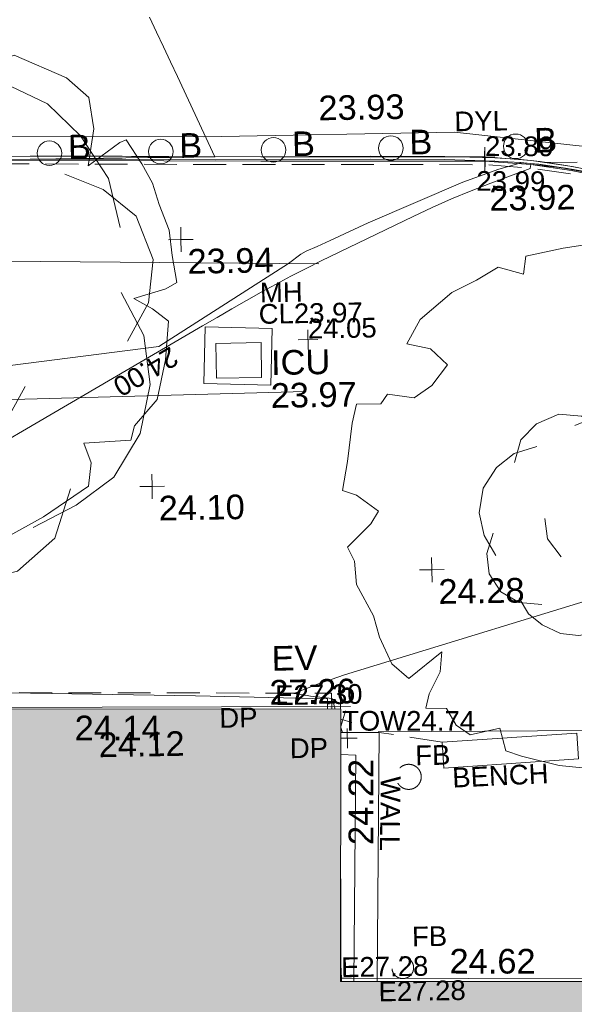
# Model space of a CAD drawing. Header units: millimetres. Extents: x -290717 to 520720, y -88450 to 287762.
# Tile 45 of 256: x -130024 to -121578, y -49527 to -34533. Entities that reach past the tile are written whole.
import ezdxf

# ---------------------------------------------------------------- set-up
doc = ezdxf.new("R2010")
doc.units = ezdxf.units.MM
doc.linetypes.add('IMPORT-DASHED _2_', pattern=[750, 500, -250])
doc.linetypes.add('IMPORT-UG_ELEC_STREET LIGHTING_QLB2 _2_', pattern=[2700, 1500, -300, 0, -250, 150, -300, 0, -200])
for name, color, linetype, lineweight, true_color in [('00_TOPO_BUILDING_OUTLINE', 5, 'Continuous', 9, 0x0000ff), ('00_TOPO_EAVE', 7, 'Continuous', 9, 0x666666), ('00_TOPO_FURN_BOLLARD', 7, 'Continuous', 9, 0x666666), ('00_TOPO_KERB_BOTTOM', 1, 'Continuous', 9, 0xff0000), ('00_TOPO_KERB_TOP', 7, 'Continuous', 9, 0xa500a5), ('00_TOPO_LEVEL_SPOT', 7, 'Continuous', 9, 0x666666), ('00_TOPO_SERV_IC', 5, 'Continuous', 9, 0x0000ff), ('00_TOPO_TREE', 7, 'Continuous', 9, 0x666666), ('00_UAV_BUILDING_OUTLINE', 5, 'Continuous', 9, 0x0000ff), ('00_UAV_CONCRETE', 9, 'Continuous', 9, 0x808080), ('00_UAV_FORM_LINES', 7, 'Continuous', 9, 0x666666), ('01_DTM_CONTOUR_MNR', 7, 'Continuous', 9, 0xa5a552), ('12333-PUM-2D-U-0001-C01 - Rev2_REVIT IMPORT_dwg', 7, 'Continuous', 9, 0x767676), ('A_RHA_Line', 7, 'Continuous', 9, 0x00a600), ('BENCH', 7, 'Continuous', 9, 0x00a5a5), ('BENCH_TXT', 7, 'Continuous', 9, 0x00a5a5), ('CONTOURS_INDEX', 4, 'Continuous', 9, 0x00ffff), ('CONTOURS_INDEX_LVL', 4, 'Continuous', 9, 0x00ffff), ('CONTOURS_MINOR', 7, 'Continuous', 9, 0x00a5a5), ('DOWNPIPE_TXT', 7, 'Continuous', 9, 0x7fbfff), ('EAVE', 3, 'Continuous', 9, 0x00ff00), ('EAVE_LVL', 3, 'Continuous', 9, 0x00ff00), ('FLOWER_BED', 40, 'IMPORT-DASHED _2_', 9, 0xffbf00), ('FLOWER_BED_TXT', 40, 'Continuous', 9, 0xffbf00), ('KERB_BOTTOM', 7, 'Continuous', 9, 0x0000a5), ('KERB_BOTTOM_LVL', 7, 'Continuous', 9, 0x0000a5), ('KERB_TOP', 2, 'Continuous', 9, 0xffff00), ('KERB_TOP_LVL', 2, 'Continuous', 9, 0xffff00), ('MANHOLES', 7, 'Continuous', 9, 0xa50000), ('MANHOLES_LVL', 7, 'Continuous', 9, 0xa50000), ('MANHOLES_TXT', 7, 'Continuous', 9, 0xa50000), ('MARKINGS_DOUBLE_YELLOW', 7, 'Continuous', 9, 0xc0c0c0), ('MARKINGS_DOUBLE_YELLOW_TXT', 7, 'Continuous', 9, 0xc0c0c0), ('SPOT_HEIGHTS_LVL', 7, 'Continuous', 9, 0x00a500), ('TOP_OF_WALL_LEVEL', 7, 'Continuous', 9, 0xa500a5), ('TOP_OF_WALL_LEVEL_TXT', 7, 'Continuous', 9, 0xa500a5), ('TREE', 7, 'Continuous', 9, 0x00a500), ('WALL', 7, 'Continuous', 9, 0xa50000)]:
    doc.layers.add(name, color=color, linetype=linetype, lineweight=lineweight, true_color=true_color)
for name, color, linetype, lineweight in [('00_TOPO_DRIVE_WAY', 7, 'Continuous', 9), ('A_RHA_Detail', 7, 'Continuous', 9), ('CHANGE_OF_SURFACE', 7, 'IMPORT-DASHED _2_', 9), ('WALL_TXT', 7, 'Continuous', 9)]:
    doc.layers.add(name, color=color, linetype=linetype, lineweight=lineweight)
doc.styles.add('Arial_3', font='arial.ttf', dxfattribs={"height": 300})
doc.styles.add('Swis721 Lt BT_2', font='swissl.ttf', dxfattribs={"height": 375})

# ---------------------------------------------------------------- blocks, each defined once
blk = doc.blocks.new('12333-PUM-2D-U-0001-C01 - Rev2_REVIT IMPORT_dwg_CONIFEROUS_TREE-2077110-Site Location Plan Existing')
at = {"layer": '00_TOPO_TREE', "color": 254, "true_color": 0xcccccc, "flags": 128}
for points in [[(533778769, 725516288), (533778872, 725516632), (533779113, 725516873), (533779457, 725517011), (533779801, 725516976), (533780111, 725516770)], [(533779698, 725516838), (533779973, 725516942), (533780317, 725516976), (533780627, 725516907), (533780902, 725516770), (533781109, 725516563), (533781281, 725516288), (533781350, 725515978)], [(533778459, 725514877), (533778287, 725515187), (533778218, 725515531), (533778287, 725515909), (533778494, 725516219), (533778769, 725516426), (533779113, 725516529)], [(533781006, 725516322), (533781246, 725516219), (533781453, 725516047), (533781556, 725515772), (533781522, 725515496), (533781384, 725515256)], [(533780042, 725516150), (533780317, 725516047), (533780524, 725515875)], [(533781350, 725515565), (533781487, 725515290), (533781522, 725514980), (533781453, 725514671), (533781281, 725514395), (533781040, 725514223), (533780765, 725514086)], [(533779457, 725514843), (533779251, 725515118), (533779216, 725515428)], [(533779147, 725514120), (533778803, 725514154), (533778528, 725514326), (533778356, 725514602), (533778322, 725514911), (533778425, 725515221)], [(533780730, 725514980), (533780593, 725514739), (533780386, 725514567)], [(533781006, 725514326), (533780902, 725514017), (533780661, 725513810), (533780352, 725513741), (533780042, 725513879)], [(533780455, 725513948), (533780249, 725513776), (533779973, 725513673), (533779698, 725513638), (533779423, 725513673), (533779147, 725513810), (533778941, 725513982), (533778803, 725514223)]]:
    blk.add_lwpolyline(points, dxfattribs=at)
at = {"layer": '00_TOPO_TREE', "color": 254, "true_color": 0xcccccc}
blk.add_circle((533779904, 725515359), 106, dxfattribs=at)
blk = doc.blocks.new('12333-PUM-2D-U-0001-C01 - Rev2_REVIT IMPORT_dwg_CONIFEROUS_TREE-2077111-Site Location Plan Existing')
at = {"layer": '00_TOPO_TREE', "color": 254, "true_color": 0xcccccc, "flags": 128}
for points in [[(533766626, 725520719), (533766875, 725521545), (533767453, 725522124), (533768280, 725522455), (533769107, 725522372), (533769851, 725521876)], [(533768859, 725522041), (533769521, 725522290), (533770347, 725522372), (533771092, 725522207), (533771753, 725521876), (533772249, 725521380), (533772663, 725520719), (533772828, 725519974)], [(533765882, 725517328), (533765469, 725518073), (533765303, 725518899), (533765469, 725519809), (533765965, 725520553), (533766626, 725521049), (533767453, 725521297)], [(533772001, 725520801), (533772580, 725520553), (533773076, 725520140), (533773324, 725519478), (533773241, 725518817), (533772911, 725518238)], [(533769686, 725520388), (533770347, 725520140), (533770844, 725519726)], [(533772828, 725518982), (533773159, 725518321), (533773241, 725517576), (533773076, 725516832), (533772663, 725516171), (533772084, 725515757), (533771422, 725515427)], [(533768280, 725517246), (533767784, 725517907), (533767701, 725518651)], [(533767536, 725515509), (533766709, 725515592), (533766048, 725516005), (533765634, 725516667), (533765552, 725517411), (533765800, 725518155)], [(533771340, 725517576), (533771009, 725516998), (533770513, 725516584)], [(533772001, 725516005), (533771753, 725515261), (533771174, 725514765), (533770430, 725514600), (533769686, 725514930)], [(533770678, 725515096), (533770182, 725514682), (533769521, 725514434), (533768859, 725514352), (533768198, 725514434), (533767536, 725514765), (533767040, 725515179), (533766709, 725515757)]]:
    blk.add_lwpolyline(points, dxfattribs=at)
at = {"layer": '00_TOPO_TREE', "color": 254, "true_color": 0xcccccc}
blk.add_circle((533769355, 725518486), 255, dxfattribs=at)
blk = doc.blocks.new('12333-PUM-2D-U-0001-C01 - Rev2_REVIT IMPORT_dwg_MSL_Bollard_2-2077182-Site Location Plan Existing')
at = {"layer": '00_TOPO_FURN_BOLLARD', "color": 254, "true_color": 0xcccccc}
blk.add_circle((0, 0), 62.5, dxfattribs=at)
blk = doc.blocks.new('12333-PUM-2D-U-0001-C01 - Rev2_REVIT IMPORT_dwg_MSL_Eaves_SYM_1-V17-Site Location Plan Existing')
at = {"layer": '00_TOPO_EAVE', "color": 254, "true_color": 0xcccccc}
for p, q in [((-92, -282), (116, 357)), ((357, -116), (-86, 28))]:
    blk.add_line(p, q, dxfattribs=at)
blk = doc.blocks.new('12333-PUM-2D-U-0001-C01 - Rev2_REVIT IMPORT_dwg_MM-2077200-Site Location Plan Existing')
at = {"layer": '00_TOPO_LEVEL_SPOT', "color": 254, "true_color": 0xcccccc, "flags": 128}
for points in [[(500, 0), (0, 0), (0, 500)], [(0, -500), (0, 0), (-500, 0)]]:
    blk.add_lwpolyline(points, dxfattribs=at)
blk = doc.blocks.new('12333-PUM-2D-U-0001-C01 - Rev2_REVIT IMPORT_dwg_MGS62954_T2_Galway_ITM_3d_Rev1-2077680-Site Location Plan Existing')
at = {"layer": '00_TOPO_DRIVE_WAY', "color": 254, "true_color": 0xcccccc, "flags": 128}
blk.add_lwpolyline([(533783421, 725517477), (533783062, 725516558), (533782496, 725515357), (533781927, 725514493), (533781101, 725513088), (533780668, 725512178), (533776623, 725512225)], dxfattribs=at)
at = {"layer": '00_TOPO_KERB_BOTTOM', "color": 254, "true_color": 0xcccccc, "flags": 128}
blk.add_lwpolyline([(533767680, 725521138), (533768379, 725521128), (533770013, 725521100), (533771475, 725521083), (533772877, 725521059), (533774297, 725521022), (533775718, 725521002), (533776652, 725520991), (533777789, 725520967), (533778552, 725520931), (533778951, 725520901), (533779242, 725520865), (533779633, 725520796), (533780235, 725520674), (533780701, 725520533), (533781226, 725520314), (533781579, 725520101), (533781925, 725519851), (533782396, 725519387), (533782714, 725518971), (533782954, 725518612), (533783072, 725518409), (533783257, 725517949), (533783421, 725517477)], dxfattribs=at)
at = {"layer": '00_TOPO_KERB_TOP', "color": 254, "true_color": 0xcccccc, "flags": 128}
blk.add_lwpolyline([(533767698, 725521091), (533768378, 725521080), (533770012, 725521052), (533771474, 725521036), (533772876, 725521011), (533774296, 725520975), (533775718, 725520955), (533776651, 725520944), (533777788, 725520919), (533778550, 725520883), (533778947, 725520854), (533779235, 725520818), (533779624, 725520750), (533780223, 725520628), (533780685, 725520488), (533781204, 725520272), (533781553, 725520061), (533781895, 725519815), (533782360, 725519355), (533782675, 725518943), (533782914, 725518587), (533783030, 725518388), (533783212, 725517933), (533783377, 725517462)], dxfattribs=at)
at = {"layer": '00_TOPO_SERV_IC', "color": 254, "true_color": 0xcccccc}
for p, q in [((533774256, 725517650), (533774256, 725518183)), ((533774942, 725518183), (533774256, 725518183)), ((533774942, 725517650), (533774942, 725518183)), ((533774256, 725517650), (533774942, 725517650))]:
    blk.add_line(p, q, dxfattribs=at)
at = {"layer": '00_UAV_CONCRETE', "color": 254, "true_color": 0xcccccc, "flags": 128}
blk.add_lwpolyline([(533775857, 725512584), (533775861, 725512743), (533773849, 725512821), (533771023, 725512916), (533770295, 725512941), (533767038, 725513031), (533766025, 725513053), (533763105, 725513118), (533761027, 725513165), (533759813, 725513192), (533756142, 725513259), (533756028, 725513260), (533752549, 725513304), (533751029, 725513348), (533748905, 725513410), (533746031, 725513439), (533745548, 725513444), (533742515, 725513475), (533741032, 725513500), (533739474, 725513527), (533739466, 725513449), (533738578, 725513441)], dxfattribs=at)
at = {"layer": '00_UAV_FORM_LINES', "color": 254, "true_color": 0xcccccc, "flags": 128}
for points in [[(533775843, 725519367), (533769183, 725519540), (533763744, 725519687), (533758143, 725520042)], [(533757724, 725517049), (533761913, 725517292), (533766682, 725517340), (533775604, 725517425)]]:
    blk.add_lwpolyline(points, dxfattribs=at)
at = {"layer": '01_DTM_CONTOUR_MNR', "color": 254, "true_color": 0xcccccc, "flags": 128}
blk.add_lwpolyline([(533766774, 725517423), (533773384, 725518152), (533775380, 725519380), (533775571, 725519519), (533775655, 725519562), (533775820, 725519632), (533776020, 725519720), (533776604, 725519977), (533778055, 725520572), (533778611, 725520759), (533778950, 725520850), (533779217, 725520824), (533779551, 725520770), (533779622, 725520759), (533780083, 725520670)], dxfattribs=at)
for name in ['12333-PUM-2D-U-0001-C01 - Rev2_REVIT IMPORT_dwg_CONIFEROUS_TREE-2077111-Site Location Plan Existing', '12333-PUM-2D-U-0001-C01 - Rev2_REVIT IMPORT_dwg_CONIFEROUS_TREE-2077110-Site Location Plan Existing']:
    blk.add_blockref(name, (0, 0))
for name, p, xscale, yscale, zscale in [('12333-PUM-2D-U-0001-C01 - Rev2_REVIT IMPORT_dwg_MSL_Bollard_2-2077182-Site Location Plan Existing', (533771771, 725521122), 3, 3, 3), ('12333-PUM-2D-U-0001-C01 - Rev2_REVIT IMPORT_dwg_MSL_Bollard_2-2077182-Site Location Plan Existing', (533773466, 725521117), 3, 3, 3), ('12333-PUM-2D-U-0001-C01 - Rev2_REVIT IMPORT_dwg_MSL_Bollard_2-2077182-Site Location Plan Existing', (533775183, 725521113), 3, 3, 3), ('12333-PUM-2D-U-0001-C01 - Rev2_REVIT IMPORT_dwg_MSL_Bollard_2-2077182-Site Location Plan Existing', (533776970, 725521108), 3, 3, 3), ('12333-PUM-2D-U-0001-C01 - Rev2_REVIT IMPORT_dwg_MSL_Bollard_2-2077182-Site Location Plan Existing', (533778872, 725521103), 3, 3, 3), ('12333-PUM-2D-U-0001-C01 - Rev2_REVIT IMPORT_dwg_MM-2077200-Site Location Plan Existing', (533773750, 725519772), 0.375, 0.375, 0.375), ('12333-PUM-2D-U-0001-C01 - Rev2_REVIT IMPORT_dwg_MM-2077200-Site Location Plan Existing', (533773245, 725516022), 0.375, 0.375, 0.375), ('12333-PUM-2D-U-0001-C01 - Rev2_REVIT IMPORT_dwg_MM-2077200-Site Location Plan Existing', (533777482, 725514679), 0.375, 0.375, 0.375), ('12333-PUM-2D-U-0001-C01 - Rev2_REVIT IMPORT_dwg_MSL_Eaves_SYM_1-V17-Site Location Plan Existing', (533776089, 725512419), 0.375, 0.375, 0.375)]:
    blk.add_blockref(name, p, dxfattribs=dict(xscale=xscale, yscale=yscale, zscale=zscale))
at = {"layer": '00_TOPO_BUILDING_OUTLINE', "color": 251, "true_color": 0x666666, "insert": (533772362, 725512287), "char_height": 375, "width": 1495.9, "attachment_point": 1, "line_spacing_factor": 1.005062, "style": 'Swis721 Lt BT_2'}
blk.add_mtext('24.12', dxfattribs=at)
at = {"layer": '00_TOPO_EAVE', "char_height": 375, "attachment_point": 1, "line_spacing_factor": 1.005062, "style": 'Swis721 Lt BT_2'}
for s, insert, width in [('EV', (533775019, 725513558), 736.08), ('27.26', (533774977, 725513042), 1495.9)]:
    blk.add_mtext(s, dxfattribs=dict(at, insert=insert, width=width))
at = {"layer": '00_TOPO_FURN_BOLLARD', "char_height": 375, "width": 398.91, "attachment_point": 1, "line_spacing_factor": 1.005062, "style": 'Swis721 Lt BT_2'}
for insert in [(533772054, 725521396), (533773749, 725521391), (533775466, 725521387), (533777253, 725521382), (533779154, 725521377)]:
    blk.add_mtext('B', dxfattribs=dict(at, insert=insert))
at = {"layer": '00_TOPO_KERB_BOTTOM', "color": 251, "true_color": 0x666666, "insert": (533778456, 725520503), "char_height": 375, "width": 1495.9, "attachment_point": 1, "line_spacing_factor": 1.005062, "style": 'Swis721 Lt BT_2'}
blk.add_mtext('23.92', dxfattribs=at)
at = {"layer": '00_TOPO_KERB_TOP', "color": 251, "true_color": 0x666666, "insert": (533775878, 725521926), "char_height": 375, "width": 1495.9, "attachment_point": 1, "line_spacing_factor": 1.005062, "style": 'Swis721 Lt BT_2'}
blk.add_mtext('23.93', dxfattribs=at)
at = {"layer": '00_TOPO_LEVEL_SPOT', "char_height": 375, "width": 1495.9, "attachment_point": 1, "line_spacing_factor": 1.005062, "style": 'Swis721 Lt BT_2'}
for s, insert in [('23.94', (533773845, 725519625)), ('24.10', (533773340, 725515875)), ('24.28', (533777577, 725514531))]:
    blk.add_mtext(s, dxfattribs=dict(at, insert=insert))
at = {"layer": '00_TOPO_SERV_IC', "color": 251, "true_color": 0x666666, "char_height": 375, "attachment_point": 1, "line_spacing_factor": 1.005062, "style": 'Swis721 Lt BT_2'}
for s, insert, width in [('ICU', (533775089, 725518061), 1021.01), ('23.97', (533775075, 725517560), 1495.9)]:
    blk.add_mtext(s, dxfattribs=dict(at, insert=insert, width=width))
at = {"layer": '00_UAV_BUILDING_OUTLINE', "color": 251, "true_color": 0x666666, "char_height": 375, "width": 1495.9, "attachment_point": 1, "line_spacing_factor": 1.005062, "style": 'Swis721 Lt BT_2'}
for s, insert, rotation in [('24.14', (533772005, 725512551), 358.9593), ('24.22', (533776141, 725510510), 88.9593), ('24.62', (533777651, 725508901), 358.9593)]:
    blk.add_mtext(s, dxfattribs=dict(at, insert=insert, rotation=rotation))
blk = doc.blocks.new('12333-PUM-2D-U-0001-C01 - Rev2_REVIT IMPORT_dwg_SPOT-V218-Site Location Plan Existing')
at = {"layer": 'TOP_OF_WALL_LEVEL', "color": 254, "true_color": 0xe1aae1}
for p, q in [((0, 500), (0, -500)), ((-333, 0), (500, 0))]:
    blk.add_line(p, q, dxfattribs=at)
blk = doc.blocks.new('12333-PUM-2D-U-0001-C01 - Rev2_REVIT IMPORT_dwg_TREE_1-V219-Site Location Plan Existing')
at = {"layer": 'TREE', "color": 9, "true_color": 0xaae1aa, "flags": 128}
blk.add_lwpolyline([(-230.614, 433.535), (-189.325, 457.704), (-140.987, 443.605), (-135.952, 477.845), (-64.451, 491.944), (-6.042, 500), (11.078, 490.937), (25.176, 449.648), (38.268, 405.337), (110.775, 421.45), (190.332, 451.662), (289.023, 406.344), (331.319, 368.077), (339.376, 308.661), (327.291, 238.167), (388.721, 281.47), (400.806, 286.506), (430.01, 240.181), (449.144, 202.92), (461.229, 162.638), (479.355, 113.293), (484.391, 64.955), (492.447, 13.595), (471.299, 1.511), (409.869, -15.609), (445.116, -35.75), (475.327, -59.919), (468.278, -133.434), (451.158, -208.963), (406.848, -258.308), (399.799, -285.498), (310.171, -289.527), (323.263, -326.788), (317.221, -371.098), (230.614, -428.499), (160.121, -465.76), (94.663, -457.704), (66.465, -489.93), (-26.183, -500), (-89.627, -492.951), (-161.128, -473.817), (-190.332, -462.739), (-201.41, -419.436), (-257.805, -431.521), (-283.988, -412.387), (-302.115, -380.161), (-341.39, -379.154), (-334.34, -351.964), (-313.192, -310.675), (-309.164, -272.407), (-372.608, -321.752), (-404.834, -293.555), (-426.989, -242.195), (-438.066, -201.913), (-469.285, -141.49), (-472.306, -97.18), (-485.398, -69.99), (-440.081, -26.687), (-424.975, -2.518), (-466.264, 28.701), (-492.447, 37.764), (-482.377, 93.152), (-472.306, 165.66), (-463.243, 201.913), (-416.918, 201.913), (-403.827, 220.04), (-353.474, 211.984), (-319.235, 235.146), (-289.023, 273.414), (-320.242, 304.632), (-365.559, 314.703), (-339.376, 361.027), (-277.946, 411.38)], close=True, dxfattribs=at)
blk = doc.blocks.new('12333-PUM-2D-U-0001-C01 - Rev2_REVIT IMPORT_dwg_SPOT-V229-Site Location Plan Existing')
at = {"layer": 'EAVE_LVL', "color": 81, "true_color": 0xaaffaa}
for p, q in [((-8, 0), (500, 0)), ((0, 417), (0, -148))]:
    blk.add_line(p, q, dxfattribs=at)
blk = doc.blocks.new('12333-PUM-2D-U-0001-C01 - Rev2_REVIT IMPORT_dwg_SPOT-V230-Site Location Plan Existing')
at = {"layer": 'EAVE_LVL', "color": 81, "true_color": 0xaaffaa}
for p, q in [((0, 500), (0, -163)), ((-34, 0), (500, 0))]:
    blk.add_line(p, q, dxfattribs=at)
blk = doc.blocks.new('12333-PUM-2D-U-0001-C01 - Rev2_REVIT IMPORT_dwg_SPOT-V231-Site Location Plan Existing')
at = {"layer": 'EAVE_LVL', "color": 81, "true_color": 0xaaffaa}
for p, q in [((0, 500), (0, -127)), ((-500, 0), (500, 0))]:
    blk.add_line(p, q, dxfattribs=at)
blk = doc.blocks.new('12333-PUM-2D-U-0001-C01 - Rev2_REVIT IMPORT_dwg_SPOT-2077770-Site Location Plan Existing')
at = {"layer": 'KERB_BOTTOM_LVL', "color": 9, "true_color": 0xaaaae1}
for p, q in [((0, 500), (0, -500)), ((-500, 0), (500, 0))]:
    blk.add_line(p, q, dxfattribs=at)
blk = doc.blocks.new('12333-PUM-2D-U-0001-C01 - Rev2_REVIT IMPORT_dwg_SPOT-2077810-Site Location Plan Existing')
at = {"layer": 'KERB_TOP_LVL', "color": 51, "true_color": 0xffffaa}
for p, q in [((0, 500), (0, -500)), ((-500, 0), (500, 0))]:
    blk.add_line(p, q, dxfattribs=at)
blk = doc.blocks.new('12333-PUM-2D-U-0001-C01 - Rev2_REVIT IMPORT_dwg_SPOT-2077775-Site Location Plan Existing')
at = {"layer": 'SPOT_HEIGHTS_LVL', "color": 9, "true_color": 0xaae1aa}
for p, q in [((0, 500), (0, -500)), ((-500, 0), (500, 0))]:
    blk.add_line(p, q, dxfattribs=at)
blk = doc.blocks.new('12333-PUM-2D-U-0001-C01 - Rev2_REVIT IMPORT_dwg-1620468-Site Location Plan Existing')
at = {"layer": 'BENCH', "color": 254, "true_color": 0xaae1e1, "flags": 128}
blk.add_lwpolyline([(136533, -104199), (138586, -104096), (138566, -103702), (136513, -103804)], close=True, dxfattribs=at)
at = {"layer": 'CHANGE_OF_SURFACE', "color": 253, "true_color": 0xaaaaaa}
blk.add_line((136513, -103804), (135558, -103639), dxfattribs=at)
at = {"layer": 'CHANGE_OF_SURFACE', "color": 253, "true_color": 0xaaaaaa, "flags": 128}
for points in [[(97666, -98436), (97957, -98067), (98176, -97794), (98567, -97428), (99133, -96937), (99549, -96595), (100102, -96163), (100450, -95887), (101065, -95398), (102155, -94556), (102457, -94342), (104545, -94385), (108539, -94469), (113452, -94513), (118692, -94673), (123079, -94754), (127999, -94841), (133904, -94962), (137314, -95022), (138010, -95088), (138622, -95187), (139110, -95298), (139677, -95457), (140183, -95666), (140662, -95984), (141246, -96532), (141712, -97124), (142036, -97862), (142218, -98390), (142014, -98961), (141892, -99280), (141685, -99740), (141476, -100165), (141253, -100548), (140959, -100981), (140643, -101395), (140416, -101748), (140170, -102223), (139981, -102596), (139408, -103693), (139471, -103726)], [(138224, -95004), (150685, -95122), (166990, -95507)], [(134841, -103271), (134843, -103028), (126720, -102873), (119869, -102718), (111028, -102508), (97534, -102177), (97592, -100144)]]:
    blk.add_lwpolyline(points, dxfattribs=at)
at = {"layer": 'CONTOURS_INDEX', "color": 131, "true_color": 0xaaffff, "flags": 128}
blk.add_lwpolyline([(127224, -100632), (132975, -97403), (133200, -97277), (133426, -97152), (133652, -97028), (133879, -96905), (134107, -96785), (134336, -96668), (134568, -96554), (134801, -96444), (136211, -95791), (136505, -95660), (136801, -95534), (137100, -95417), (137401, -95306), (138008, -95091), (138018, -95031), (138496, -95093), (138633, -95116), (138837, -95154)], dxfattribs=at)
at = {"layer": 'CONTOURS_MINOR', "color": 254, "true_color": 0xaae1e1}
blk.add_line((134997, -103629), (134975, -103551), dxfattribs=at)
at = {"layer": 'CONTOURS_MINOR', "color": 254, "true_color": 0xaae1e1, "flags": 128}
for points in [[(128838, -94811), (131172, -94821), (131512, -94822), (131851, -94824), (132190, -94825), (132529, -94827), (133208, -94831), (132660, -93600), (132558, -93372), (132457, -93143), (132355, -92915), (132252, -92687)], [(134894, -103272), (134848, -103111), (134573, -103075), (134522, -103067), (134471, -103059), (134420, -103050), (134369, -103041), (134268, -103021), (134633, -102888), (134735, -102852), (134838, -102818), (134942, -102785), (135045, -102754), (139611, -101439)]]:
    blk.add_lwpolyline(points, dxfattribs=at)
at = {"layer": 'EAVE', "color": 81, "true_color": 0xaaffaa}
for p, q in [((134907, -107374), (134933, -105859)), ((166991, -108002), (134916, -107370))]:
    blk.add_line(p, q, dxfattribs=at)
at = {"layer": 'EAVE', "color": 81, "true_color": 0xaaffaa, "flags": 128}
blk.add_lwpolyline([(134976, -103274), (134976, -103235), (124090, -103073), (97145, -102525), (97138, -101655), (97012, -101652)], dxfattribs=at)
at = {"layer": 'FLOWER_BED', "color": 41, "true_color": 0xffe9aa}
for centre, radius in [((135995, -104323), 191), ((135854, -107228), 165)]:
    blk.add_circle(centre, radius, dxfattribs=at)
at = {"layer": 'KERB_BOTTOM', "color": 9, "true_color": 0xaaaae1, "flags": 128}
blk.add_lwpolyline([(128002, -94724), (133907, -94844), (137321, -94904), (138025, -94972), (138644, -95071), (139139, -95184)], dxfattribs=at)
at = {"layer": 'KERB_TOP', "color": 51, "true_color": 0xffffaa, "flags": 128}
blk.add_lwpolyline([(128001, -94786), (133905, -94907), (137317, -94967), (138017, -95034), (138632, -95132), (139124, -95245)], dxfattribs=at)
at = {"layer": 'MANHOLES', "color": 9, "true_color": 0xe1aaaa, "flags": 128}
blk.add_lwpolyline([(132980, -98277), (133017, -97416), (134036, -97459), (133999, -98320)], close=True, dxfattribs=at)
at = {"layer": 'MARKINGS_DOUBLE_YELLOW', "color": 254, "true_color": 0xeaeaea, "flags": 128}
blk.add_lwpolyline([(126745, -94406), (133043, -94521), (136864, -94521), (138940, -94785), (140110, -95129), (140741, -95358), (141384, -96012), (142049, -96827)], dxfattribs=at)
at = {"layer": 'WALL', "color": 9, "true_color": 0xe1aaaa, "flags": 128}
for points in [[(134973, -103628), (135558, -103639), (135458, -107429)], [(134967, -103967), (135194, -103977), (135104, -107422)]]:
    blk.add_lwpolyline(points, dxfattribs=at)
blk.add_blockref('12333-PUM-2D-U-0001-C01 - Rev2_REVIT IMPORT_dwg_MGS62954_T2_Galway_ITM_3d_Rev1-2077680-Site Location Plan Existing', (-533641080, -725615854))
for name, p, xscale, yscale, zscale in [('12333-PUM-2D-U-0001-C01 - Rev2_REVIT IMPORT_dwg_TREE_1-V219-Site Location Plan Existing', (128657, -96841), 8, 8, 8), ('12333-PUM-2D-U-0001-C01 - Rev2_REVIT IMPORT_dwg_SPOT-2077770-Site Location Plan Existing', (137321, -94904), 0.3, 0.3, 0.3), ('12333-PUM-2D-U-0001-C01 - Rev2_REVIT IMPORT_dwg_SPOT-2077810-Site Location Plan Existing', (137317, -94967), 0.3, 0.3, 0.3), ('12333-PUM-2D-U-0001-C01 - Rev2_REVIT IMPORT_dwg_TREE_1-V219-Site Location Plan Existing', (139005, -100249), 8, 8, 8), ('12333-PUM-2D-U-0001-C01 - Rev2_REVIT IMPORT_dwg_SPOT-2077775-Site Location Plan Existing', (134578, -97638), 0.3, 0.3, 0.3), ('12333-PUM-2D-U-0001-C01 - Rev2_REVIT IMPORT_dwg_SPOT-V231-Site Location Plan Existing', (134976, -103235), 0.3, 0.3, 0.3), ('12333-PUM-2D-U-0001-C01 - Rev2_REVIT IMPORT_dwg_SPOT-V218-Site Location Plan Existing', (135071, -103718), 0.3, 0.3, 0.3), ('12333-PUM-2D-U-0001-C01 - Rev2_REVIT IMPORT_dwg_SPOT-V230-Site Location Plan Existing', (134916, -107370), 0.3, 0.3, 0.3), ('12333-PUM-2D-U-0001-C01 - Rev2_REVIT IMPORT_dwg_SPOT-V229-Site Location Plan Existing', (134907, -107374), 0.3, 0.3, 0.3)]:
    blk.add_blockref(name, p, dxfattribs=dict(xscale=xscale, yscale=yscale, zscale=zscale))
at = {"layer": 'BENCH_TXT', "insert": (136653, -104199), "char_height": 300, "width": 1748.27, "attachment_point": 1, "rotation": 1.7151, "line_spacing_factor": 0.941778, "style": 'Arial_3'}
blk.add_mtext('BENCH', dxfattribs=at)
at = {"layer": 'CONTOURS_INDEX_LVL', "insert": (132630, -97960), "char_height": 300, "width": 1256.11, "attachment_point": 1, "rotation": 209.2332, "line_spacing_factor": 0.941778, "style": 'Arial_3'}
blk.add_mtext('24.00', dxfattribs=at)
at = {"layer": 'DOWNPIPE_TXT', "char_height": 300, "width": 694.17, "attachment_point": 1, "line_spacing_factor": 0.941778, "style": 'Arial_3'}
for insert in [(133127, -103227), (134192, -103708)]:
    blk.add_mtext('DP', dxfattribs=dict(at, insert=insert))
at = {"layer": 'EAVE_LVL', "char_height": 300, "width": 1590.34, "attachment_point": 1, "line_spacing_factor": 0.941778, "style": 'Arial_3'}
for s, insert in [('E27.30', (133985, -102896)), ('E27.28', (134915, -107055)), ('E27.28', (135478, -107434))]:
    blk.add_mtext(s, dxfattribs=dict(at, insert=insert))
at = {"layer": 'FLOWER_BED_TXT', "char_height": 300, "width": 639.07, "attachment_point": 1, "line_spacing_factor": 0.941778, "style": 'Arial_3'}
for insert in [(136100, -103848), (136002, -106606)]:
    blk.add_mtext('FB', dxfattribs=dict(at, insert=insert))
at = {"layer": 'KERB_BOTTOM_LVL', "insert": (137328, -94589), "char_height": 300, "width": 1256.11, "attachment_point": 1, "rotation": 358.7319, "line_spacing_factor": 0.941778, "style": 'Arial_3'}
blk.add_mtext('23.89', dxfattribs=at)
at = {"layer": 'KERB_TOP_LVL', "insert": (137188, -95117), "char_height": 300, "width": 1256.11, "attachment_point": 1, "rotation": 358.7319, "line_spacing_factor": 0.941778, "style": 'Arial_3'}
blk.add_mtext('23.99', dxfattribs=at)
at = {"layer": 'MANHOLES_LVL', "insert": (133834, -97086), "char_height": 300, "width": 1895.19, "attachment_point": 1, "line_spacing_factor": 0.941778, "style": 'Arial_3'}
blk.add_mtext('CL23.97', dxfattribs=at)
at = {"layer": 'MANHOLES_TXT', "insert": (133858, -96760), "char_height": 300, "width": 774.97, "attachment_point": 1, "line_spacing_factor": 0.941778, "style": 'Arial_3'}
blk.add_mtext('MH', dxfattribs=at)
at = {"layer": 'MARKINGS_DOUBLE_YELLOW_TXT', "insert": (136864, -94206), "char_height": 300, "width": 965.96, "attachment_point": 1, "line_spacing_factor": 0.941778, "style": 'Arial_3'}
blk.add_mtext('DYL', dxfattribs=at)
at = {"layer": 'SPOT_HEIGHTS_LVL', "insert": (134578, -97323), "char_height": 300, "width": 1256.11, "attachment_point": 1, "line_spacing_factor": 0.941778, "style": 'Arial_3'}
blk.add_mtext('24.05', dxfattribs=at)
at = {"layer": 'TOP_OF_WALL_LEVEL_TXT', "insert": (134997, -103301), "char_height": 300, "width": 2420.4, "attachment_point": 1, "rotation": 358.9125, "line_spacing_factor": 0.941778, "style": 'Arial_3'}
blk.add_mtext('TOW24.74', dxfattribs=at)
at = {"layer": 'WALL_TXT', "insert": (135872, -104312), "char_height": 300, "width": 1362.62, "attachment_point": 1, "rotation": 268.1579, "line_spacing_factor": 0.941778, "style": 'Arial_3'}
blk.add_mtext('WALL', dxfattribs=at)

msp = doc.modelspace()

# ---------------------------------------------------------------- hatches: boundary and pattern name
at = {"layer": 'A_RHA_Detail', "true_color": 0xc0c0c0}
h = msp.add_hatch(color=9, dxfattribs=at)
h.paths.add_polyline_path([(-80881, -68503), (-80401, -68483), (-80401, -62985), (-24475, -63009), (-24456, -50840), (-36623, -50832), (-36623, -44229), (-50959, -44214), (-50959, -42574), (-54564, -42571), (-54566, -45054), (-92409, -45027), (-92412, -49202), (-100062, -49202), (-100052, -64853), (-86121, -64853), (-86092, -62958), (-84861, -62958), (-84855, -68240), (-80871, -68240)])
h.paths.add_polyline_path([(-137239, -68462), (-132720, -68433), (-132847, -62850), (-130455, -62917), (-130498, -61356), (-117581, -61423), (-117492, -49184), (-125137, -49178), (-125134, -45033), (-163007, -45006), (-163007, -44090), (-163124, -44090), (-163123, -42384), (-166564, -42384), (-166565, -44044), (-193158, -44025), (-193195, -62864), (-137270, -62917), (-137254, -65680)])
h.paths.add_polyline_path([(120311, -32334), (120312, -31611), (133451, -31638), (133469, -19718), (121296, -19692), (121320, -8191), (112277, -8172), (112263, -14811), (78286, -14740), (78293, -8167), (76546, -8163), (69356, -8153), (69354, -9157), (68373, -9155), (68373, -13706), (69334, -13708), (69325, -16250), (66623, -16250), (66620, -17995), (65989, -17995), (65985, -19731), (57152, -19712), (57127, -31560), (70278, -31587), (70278, -32272), (78264, -32285), (78267, -31020), (112336, -31091), (112336, -32318), (119781, -32333)])
h.paths.add_polyline_path([(7504, -1791), (15482, -674), (15484, 148), (56188, 206), (56156, 14338), (18017, 14236), (17968, 34313), (21727, 34324), (21709, 40608), (18010, 40608), (17996, 45484), (9770, 45421), (3966, 45443), (3985, 14177), (1023, 14177), (-277, 14191), (-232, 5977), (-226, 194), (1220, 180), (7478, 143), (7489, -674)])
h.paths.add_polyline_path([(77756, 53), (77730, 1700), (94464, 1660), (94606, 17991), (88810, 18015), (88800, 14437), (69414, 14458), (69377, 100), (70761, 92)])
h.paths.add_polyline_path([(61252, 46454), (105775, 46473), (105768, 61853), (92285, 61853), (92309, 65784), (96107, 65768), (96060, 75209), (101085, 75072), (104988, 74765), (108404, 74364), (112009, 73787), (115645, 73050), (116891, 72762), (120209, 71893), (120865, 71704), (124136, 70670), (127436, 69481), (127820, 69395), (128274, 69332), (128732, 69307), (129190, 69320), (129645, 69372), (130095, 69461), (130535, 69588), (130963, 69751), (131376, 69950), (131771, 70182), (132163, 70461), (132496, 70742), (132821, 71065), (133117, 71414), (133384, 71787), (133617, 72179), (133817, 72591), (133983, 73018), (134112, 73458), (134204, 73907), (134258, 74362), (134273, 74820), (134251, 75277), (134190, 75731), (134091, 76179), (133955, 76617), (133783, 77041), (133576, 77450), (133336, 77840), (133064, 78209), (132762, 78554), (132432, 78872), (132077, 79161), (131698, 79420), (131300, 79646), (131094, 79746), (132146, 83110), (122788, 86283), (121604, 82800), (117096, 83871), (116842, 83526), (116121, 91222), (110238, 91274), (110194, 90435), (104988, 90486), (104973, 94310), (103746, 94310), (103840, 122852), (96365, 122932), (96350, 123952), (104556, 123902), (104607, 120249), (125503, 120134), (125662, 137657), (114480, 137699), (114382, 129150), (104644, 129188), (104578, 126217), (101184, 126159), (101265, 135959), (89967, 135989), (89928, 125824), (93631, 125841), (93581, 122932), (88697, 122905), (88679, 95739), (86378, 95739), (86378, 96178), (83280, 96201), (83274, 95736), (70170, 95733), (70166, 96272), (66675, 96257), (66655, 95756), (65785, 95756), (65888, 117471), (53473, 117488), (53434, 98570), (40649, 98570), (40610, 94406), (38854, 94410), (38849, 89464), (40612, 89518), (40665, 86258), (38372, 86306), (38370, 76901), (50938, 76944), (50923, 74599), (56485, 74589), (56485, 75195), (92465, 75233), (92646, 71767), (89811, 69363), (85313, 69361), (85313, 66907), (75210, 66903), (75210, 63816), (70819, 63816), (70819, 64253), (69457, 64253), (69456, 66902), (61303, 66899), (61305, 63970), (70500, 63970), (70500, 61853), (61246, 61849), (61252, 46455)])
h.paths.add_polyline_path([(-17153, 48569), (-17153, 60770), (-29363, 60775), (-29363, 67399), (-43507, 67405), (-43489, 69093), (-45766, 69109), (-45794, 67405), (-47272, 67404), (-47272, 66455), (-86005, 66469), (-86007, 60522), (-92663, 60522), (-92667, 50184), (-79752, 50180), (-79752, 48591), (-17158, 48569)])
h.paths.add_polyline_path([(-201056, 48629), (-138378, 48635), (-138378, 50133), (-125468, 50134), (-125469, 60566), (-132187, 60566), (-132187, 66533), (-170643, 66806), (-170643, 67739), (-200340, 67489), (-200349, 60828), (-201058, 60828), (-201057, 51102)])
h.paths.add_polyline_path([(-240052, 54769), (-239444, 54811), (-239187, 54842), (-238765, 54941), (-238382, 55122), (-237990, 55355), (-237269, 55936), (-237030, 56229), (-236793, 56569), (-236555, 57004), (-236433, 57267), (-236300, 57753), (-236251, 58017), (-236236, 58516), (-236233, 58988), (-236214, 59823), (-236364, 59821), (-236634, 60698), (-236392, 61432), (-236225, 61435), (-236202, 62638), (-232564, 62639), (-232564, 63049), (-232732, 63049), (-232860, 63458), (-232732, 63914), (-232561, 63914), (-232522, 70598), (-240629, 70599), (-240630, 72351), (-246413, 72347), (-246413, 70616), (-254450, 70619), (-254455, 70754), (-254470, 73192), (-263883, 73268), (-263902, 68261), (-263715, 68260), (-263553, 67820), (-263719, 67392), (-263914, 67392), (-263957, 58634), (-260181, 58611), (-260192, 56354), (-257185, 56339), (-257213, 57093), (-257339, 57093), (-257471, 57532), (-257339, 58062), (-257203, 58064), (-257174, 58599), (-256478, 58575), (-256478, 58789), (-256013, 58912), (-255397, 58781), (-255397, 58596), (-243810, 58586), (-243805, 58352), (-243741, 57885), (-243619, 57422), (-243424, 56944), (-243247, 56608), (-243003, 56250), (-242732, 55933), (-242372, 55603), (-242141, 55425), (-241805, 55217), (-241529, 55077), (-241101, 54917), (-240836, 54841), (-240453, 54789), (-240203, 54777)])
h.paths.add_polyline_path([(40277, 59895), (40329, 69197), (36589, 69218), (36619, 74674), (32264, 74687), (32233, 69156), (11917, 69270), (11967, 78219), (29088, 78123), (29143, 88141), (15719, 88216), (15733, 90590), (4594, 90652), (4525, 78265), (10097, 78234), (10077, 74773), (4548, 74804), (4466, 60107), (19126, 60025), (19140, 62528), (31739, 62457), (31725, 59943), (38370, 59906)])
h.paths.add_polyline_path([(-246083, 72334), (-246083, 72334), (-246208, 72334)])
h.paths.add_polyline_path([(-114575, 112178), (-114575, 112178), (-114707, 115802)])
h.paths.add_polyline_path([(-154700, 101760), (-114382, 101776), (-114382, 106927), (-113756, 106927), (-113758, 111847), (-114432, 111847), (-114432, 112178), (-114575, 112178), (-114579, 121707), (-123057, 121707), (-123069, 156453), (-119381, 156454), (-119381, 160166), (-115501, 160167), (-115503, 166207), (-132412, 166600), (-132412, 166666), (-135275, 166665), (-135275, 166628), (-135911, 166628), (-135911, 166352), (-152521, 166346), (-152518, 159143), (-150699, 159118), (-150756, 122561), (-151059, 122561), (-151061, 121302), (-154138, 121373), (-154138, 121865), (-154704, 121867), (-154689, 119352), (-154746, 119352), (-154746, 118722), (-160794, 118749), (-160794, 119411), (-163852, 119422), (-163855, 118762), (-167569, 118779), (-166635, 124395), (-166844, 124471), (-167569, 124708), (-168028, 124841), (-168631, 124991), (-169238, 125117), (-169850, 125220), (-170466, 125298), (-171089, 125352), (-171704, 125381), (-172325, 125386), (-172782, 125375), (-173402, 125337), (-174019, 125276), (-174634, 125190), (-175245, 125081), (-176047, 124896), (-176665, 124725), (-177045, 124609), (-177632, 124405), (-176665, 118819), (-177559, 118822), (-177662, 125263), (-176365, 126543), (-159462, 126320), (-157058, 128609), (-157061, 136153), (-158639, 137740), (-159352, 137740), (-161634, 140201), (-168728, 140257), (-171035, 137943), (-174184, 137943), (-176460, 140292), (-177342, 140292), (-177342, 140358), (-183429, 140356), (-185922, 137917), (-185922, 131757), (-186907, 131757), (-187725, 130810), (-187724, 127376), (-186481, 126305), (-186479, 122327), (-185176, 121059), (-180304, 121059), (-180304, 118802), (-193555, 118802), (-193555, 133118), (-192594, 133118), (-192594, 134201), (-192225, 134201), (-192226, 136615), (-192595, 136615), (-192595, 137734), (-193589, 137734), (-193589, 147475), (-193163, 147493), (-192607, 147551), (-192360, 147590), (-192200, 147617), (-191883, 147683), (-191569, 147762), (-191020, 147932), (-190951, 147956), (-190648, 148071), (-190350, 148198), (-190057, 148336), (-189770, 148486), (-189375, 148717), (-189133, 148873), (-188868, 149059), (-188610, 149255), (-188355, 149465), (-188080, 149714), (-187885, 149902), (-187538, 150274), (-187446, 150378), (-187241, 150629), (-187046, 150888), (-186862, 151154), (-186546, 151670), (-186524, 151707), (-163675, 151670), (-163688, 148134), (-157304, 148136), (-157304, 155760), (-157557, 155765), (-157556, 166678), (-187009, 166700), (-187013, 162054), (-188707, 162045), (-188706, 155022), (-188738, 154651), (-188799, 154283), (-188857, 154035), (-188966, 153679), (-189103, 153333), (-189266, 152998), (-189455, 152677), (-189645, 152421), (-189917, 152104), (-190213, 151809), (-190531, 151539), (-190869, 151294), (-191225, 151076), (-191598, 150887), (-192093, 150683), (-192485, 150570), (-192904, 150482), (-193187, 150441), (-193594, 150407), (-193595, 151460), (-205369, 151455), (-205354, 113350), (-207187, 113349), (-207184, 105991), (-205313, 105991), (-205311, 101770), (-175489, 101781), (-175489, 110890), (-154703, 110898), (-154701, 103310)])
h.paths.add_polyline_path([(193736, 113048), (208865, 114991), (208976, 114127), (216448, 115086), (216039, 118272), (232649, 120405), (233426, 114352), (240632, 115278), (239855, 121330), (256407, 123456), (257092, 118089), (264572, 119041), (261878, 138525), (259179, 138222), (259197, 137439), (254686, 136897), (255413, 131315), (240853, 129522), (239771, 137919), (240650, 138010), (240062, 142777), (239166, 142685), (237631, 151018), (266173, 154561), (271297, 142612), (276532, 144861), (274942, 148528), (302075, 160135), (300216, 164320), (301528, 164907), (300405, 167478), (299017, 166946), (295627, 174519), (294333, 177537), (287289, 174519), (289428, 169661), (272957, 162557), (271943, 164897), (267016, 162764), (268502, 159357), (265200, 157946), (226856, 153147), (227510, 148852), (228281, 141179), (227302, 141050), (227895, 136433), (228749, 136524), (229602, 128024), (217691, 126494), (217642, 126874), (215139, 126553), (215195, 126113), (215016, 126090), (214841, 127450), (192259, 124549), (193486, 114991)])
h.paths.add_polyline_path([(-78076, 117606), (-78076, 117610), (-78070, 129486), (-74723, 129478), (-74723, 125436), (-48016, 125380), (-47997, 135873), (-61198, 135902), (-74715, 135924), (-74724, 131865), (-78070, 131873), (-78063, 149550), (-58292, 149542), (-58292, 148946), (-37708, 148938), (-37708, 159740), (-44148, 159743), (-44148, 162961), (-49830, 162961), (-49831, 160632), (-78494, 160644), (-78494, 161615), (-78739, 161615), (-78692, 168188), (-90845, 168127), (-90963, 152687), (-89065, 152686), (-89080, 117610), (-78375, 117606)])
h.paths.add_polyline_path([(69255, 129236), (69260, 136168), (86068, 136131), (86009, 164703), (58790, 164724), (58790, 170119), (54460, 170122), (54457, 166153), (47042, 166159), (47041, 164669), (39173, 164675), (39173, 164079), (17015, 164095), (17002, 147267), (12660, 147267), (12654, 139138), (17031, 139135), (17025, 129935), (39191, 129919), (39191, 129258), (69014, 129236)])
h.paths.add_polyline_path([(39266, 139468), (33051, 139484), (33088, 153428), (39278, 153412), (39278, 152830), (43058, 152820), (43025, 140093), (39267, 140093)])
h.paths.add_polyline_path([(1980, 189123), (18699, 189180), (18678, 195254), (24349, 195273), (24335, 199551), (28830, 199566), (28798, 208816), (24335, 208806), (24334, 209113), (16812, 209088), (16807, 208844), (6772, 208809), (6797, 201489), (-8471, 201437), (-8471, 200429), (-11856, 200418), (-11824, 190892), (-7615, 190905), (-7615, 190171), (-4609, 190169), (-4608, 190917), (1973, 190939), (1977, 189837)])
h.paths.add_polyline_path([(-20506, 190640), (-20122, 206347), (-41550, 207015), (-41462, 210450), (-31391, 210152), (-31079, 223863), (-44305, 224231), (-44491, 211866), (-47510, 211943), (-47723, 203659), (-47076, 203635), (-47175, 199532), (-46801, 199520), (-46874, 195479), (-44600, 195425), (-44686, 192243), (-38074, 192136), (-38104, 191127), (-21538, 190669)])
h.paths.add_polyline_path([(16801, 195962), (9657, 196015), (9644, 199514), (11632, 199486), (11632, 203322), (16807, 203391), (16801, 195984)])
h.paths.add_polyline_path([(122085, 200536), (122088, 206386), (125211, 206386), (125211, 206646), (126203, 206646), (126203, 207041), (130401, 206979), (130444, 209883), (126203, 209946), (126203, 214624), (127365, 214624), (127365, 225380), (126160, 225380), (126207, 241475), (119483, 241496), (119479, 246182), (109944, 246175), (109953, 233033), (115001, 233033), (115000, 208653), (112026, 208653), (112024, 200539), (122025, 200536)])
h.paths.add_polyline_path([(30087, 200987), (38031, 201029), (38031, 202923), (38110, 202923), (38067, 208828), (38013, 208828), (38012, 209013), (30045, 208970), (30061, 205986)])
h.paths.add_polyline_path([(195986, 205662), (202897, 206052), (202677, 209946), (195766, 209555)])
h.paths.add_polyline_path([(-91652, 206393), (-79454, 206433), (-79629, 238246), (-68904, 238215), (-68919, 246314), (-68757, 246313), (-68755, 246639), (-79620, 246651), (-79607, 247344), (-82155, 247318), (-82155, 247488), (-91641, 247473), (-91639, 246846), (-131470, 246641), (-131470, 250160), (-142857, 250177), (-142864, 246220), (-165119, 246272), (-165040, 253908), (-178677, 253930), (-178700, 238177), (-138599, 238209), (-138548, 206628), (-126647, 206572), (-126667, 234826), (-124963, 234826), (-124969, 234688), (-91596, 234664), (-91651, 207156)])
h.paths.add_polyline_path([(142124, 209114), (152768, 209127), (152745, 227013), (142101, 226999), (142122, 210583)])
h.paths.add_polyline_path([(168999, 209275), (169027, 226860), (161687, 226877), (161648, 209291), (168847, 209275)])
h.paths.add_polyline_path([(49761, 218477), (49794, 223316), (41274, 223363), (41274, 223291), (32187, 223352), (32202, 225553), (20082, 225635), (20035, 218708), (31566, 218630), (31566, 218599), (49547, 218478)])
h.paths.add_polyline_path([(162362, 234154), (162367, 241590), (135261, 241631), (135249, 234198), (160249, 234157)])
h.paths.add_polyline_path([(176459, 246710), (176516, 252173), (168884, 252253), (168935, 257069), (164355, 257117), (164296, 251512), (164417, 251511), (164368, 246837), (172300, 246753)])

# ---------------------------------------------------------------- linework, layer by layer
at = {"layer": 'A_RHA_Line', "color": 7}
for p, q in [((-125134, -45033), (-163007, -45006)), ((-125137, -49178), (-125134, -45033)), ((-117492, -49184), (-125137, -49178))]:
    msp.add_line(p, q, dxfattribs=at)

# ---------------------------------------------------------------- block references
at = {"layer": '12333-PUM-2D-U-0001-C01 - Rev2_REVIT IMPORT_dwg', "color": 254, "linetype": 'IMPORT-UG_ELEC_STREET LIGHTING_QLB2 _2_', "true_color": 0xffd4d4, "rotation": 0.9999999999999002}
msp.add_blockref('12333-PUM-2D-U-0001-C01 - Rev2_REVIT IMPORT_dwg-1620468-Site Location Plan Existing', (-261895, 55870), dxfattribs=at)

doc.saveas('drawing.dxf')
